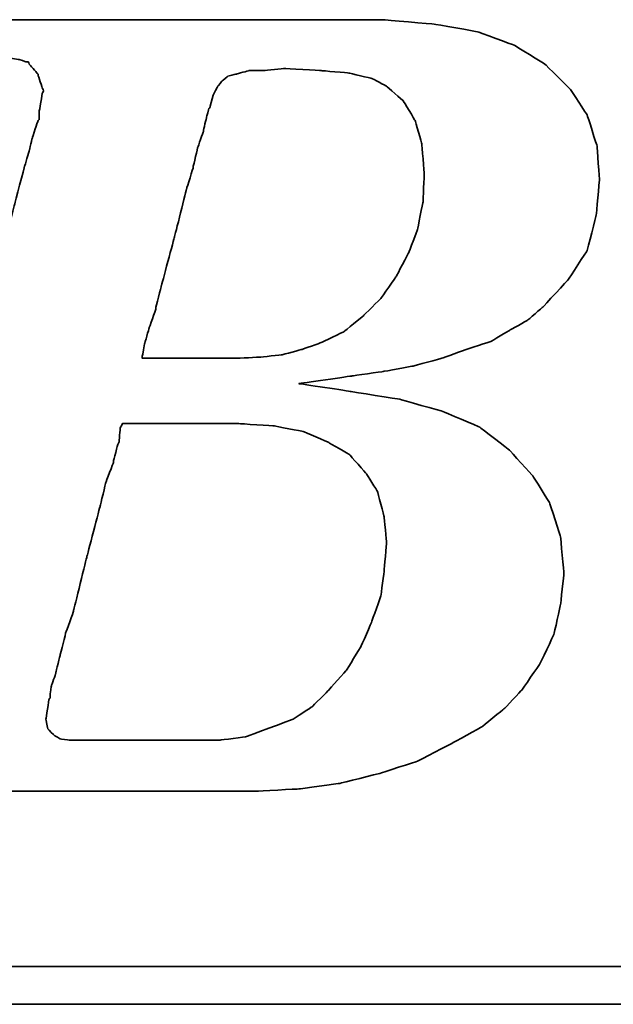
# Model space of a CAD drawing. Header units: millimetres. Extents: x 478 to 862, y 462 to 590.
# Tile 30 of 50: x 777.8 to 779.56, y 499.33 to 502.24. Entities that reach past the tile are written whole.
import ezdxf

# ---------------------------------------------------------------- set-up
doc = ezdxf.new("R2010")
doc.units = ezdxf.units.MM
doc.layers.add('DIM', color=4, linetype='CONTINUOUS')
doc.layers.add('layer 1', color=7, linetype='CONTINUOUS')

# ---------------------------------------------------------------- blocks, each defined once
blk = doc.blocks.new('TBI MOTION logo(完整正式版)')
at = {"layer": 'layer 1', "color": 22, "lineweight": 35}
for points, knots in [([(-64.65375, -6.86375), (-64.65375, -6.86375), (-64.84375, -7.29625), (-64.84375, -7.29625), (-64.84375, -7.29625), (-64.84375, -7.29625), (-64.86875, -7.34375), (-64.86875, -7.34375), (-64.86875, -7.34375), (-64.86875, -7.34375), (-64.86875, -7.36875), (-64.86875, -7.36875), (-64.86875, -7.36875), (-64.86875, -7.36875), (-65.15375, -7.65375), (-65.15375, -7.65375), (-65.15375, -7.65375), (-65.15375, -7.65375), (-65.17875, -7.65375), (-65.17875, -7.65375), (-65.17875, -7.65375), (-65.17875, -7.65375), (-65.20375, -7.67875), (-65.20375, -7.67875), (-65.20375, -7.67875), (-65.20375, -7.67875), (-65.58875, -7.87125), (-65.58875, -7.87125), (-65.58875, -7.87125), (-65.58875, -7.87125), (-65.63375, -7.87125), (-65.63375, -7.87125), (-65.63375, -7.87125), (-65.63375, -7.87125), (-65.65875, -7.89375), (-65.65875, -7.89375), (-65.65875, -7.89375), (-65.65875, -7.89375), (-66.09375, -7.94375), (-66.09375, -7.94375), (-66.09375, -7.94375), (-66.09375, -7.94375), (-66.11375, -7.94375), (-66.11375, -7.94375), (-66.11375, -7.94375), (-66.11375, -7.94375), (-66.16375, -7.94375), (-66.16375, -7.94375), (-66.16375, -7.94375), (-66.16375, -7.94375), (-66.30875, -7.94375), (-66.30875, -7.94375), (-66.30875, -7.94375), (-66.30875, -7.94375), (-66.69375, -7.94375), (-66.69375, -7.94375), (-66.69375, -7.94375), (-66.69375, -7.94375), (-67.07375, -7.94375), (-67.07375, -7.94375), (-67.07375, -7.94375), (-67.07375, -7.94375), (-67.12375, -7.94375), (-67.12375, -7.94375), (-67.12375, -7.94375), (-67.12375, -7.94375), (-67.12375, -7.96625), (-67.12375, -7.96625), (-67.12375, -7.96625), (-67.12375, -7.96625), (-67.14875, -7.99125), (-67.14875, -7.99125), (-67.14875, -7.99125), (-67.14875, -7.99125), (-67.24375, -8.34875), (-67.24375, -8.34875), (-67.24375, -8.34875), (-67.24375, -8.34875), (-67.31375, -8.68625), (-67.31375, -8.68625), (-67.31375, -8.68625), (-67.31375, -8.68625), (-67.26875, -8.68625), (-67.26875, -8.68625), (-67.26875, -8.68625), (-67.26875, -8.68625), (-67.07375, -8.68625), (-67.07375, -8.68625), (-67.07375, -8.68625), (-67.07375, -8.68625), (-66.54875, -8.68625), (-66.54875, -8.68625), (-66.54875, -8.68625), (-66.54875, -8.68625), (-65.82625, -8.68625), (-65.82625, -8.68625), (-65.82625, -8.68625), (-65.82625, -8.68625), (-65.01375, -8.68625), (-65.01375, -8.68625), (-65.01375, -8.68625), (-65.01375, -8.68625), (-64.05375, -8.68625), (-64.05375, -8.68625), (-64.05375, -8.68625), (-64.05375, -8.68625), (-62.08375, -8.68625), (-62.08375, -8.68625), (-62.08375, -8.68625), (-62.08375, -8.68625), (-60.06875, -8.68625), (-60.06875, -8.68625), (-60.06875, -8.68625), (-60.06875, -8.68625), (-59.10875, -8.68625), (-59.10875, -8.68625), (-59.10875, -8.68625), (-59.10875, -8.68625), (-58.29375, -8.68625), (-58.29375, -8.68625), (-58.29375, -8.68625), (-58.29375, -8.68625), (-57.57375, -8.68625), (-57.57375, -8.68625), (-57.57375, -8.68625), (-57.57375, -8.68625), (-57.04875, -8.68625), (-57.04875, -8.68625), (-57.04875, -8.68625), (-57.04875, -8.68625), (-56.85375, -8.68625), (-56.85375, -8.68625), (-56.85375, -8.68625), (-56.85375, -8.68625), (-56.70875, -8.68625), (-56.70875, -8.68625), (-56.70875, -8.68625), (-56.70875, -8.68625), (-56.61375, -8.68625), (-56.61375, -8.68625), (-56.61375, -8.68625), (-56.61375, -8.68625), (-56.56875, -8.68625), (-56.56875, -8.68625), (-56.56875, -8.68625), (-56.56875, -8.68625), (-55.65375, -8.63875), (-55.65375, -8.63875), (-55.65375, -8.63875), (-55.65375, -8.63875), (-54.76875, -8.51875), (-54.76875, -8.51875), (-54.76875, -8.51875), (-54.76875, -8.51875), (-53.90375, -8.30375), (-53.90375, -8.30375), (-53.90375, -8.30375), (-53.90375, -8.30375), (-53.08875, -8.03875), (-53.08875, -8.03875), (-53.08875, -8.03875), (-53.08875, -8.03875), (-52.34375, -7.65375), (-52.34375, -7.65375), (-52.34375, -7.65375), (-52.34375, -7.65375), (-51.69875, -7.29625), (-51.69875, -7.29625), (-51.69875, -7.29625), (-51.69875, -7.29625), (-51.21875, -6.91125), (-51.21875, -6.91125), (-51.21875, -6.91125), (-51.21875, -6.91125), (-50.83375, -6.50375), (-50.83375, -6.50375), (-50.83375, -6.50375), (-50.83375, -6.50375), (-50.44875, -5.94875), (-50.44875, -5.94875), (-50.44875, -5.94875), (-50.44875, -5.94875), (-50.13875, -5.30375), (-50.13875, -5.30375), (-50.13875, -5.30375), (-50.13875, -5.30375), (-49.99375, -4.65375), (-49.99375, -4.65375), (-49.99375, -4.65375), (-49.99375, -4.65375), (-49.92375, -3.98375), (-49.92375, -3.98375), (-49.92375, -3.98375), (-49.92375, -3.98375), (-49.99375, -3.19374), (-49.99375, -3.19374), (-49.99375, -3.19374), (-49.99375, -3.19374), (-50.23374, -2.44874), (-50.23374, -2.44874), (-50.23374, -2.44874), (-50.23374, -2.44874), (-50.59375, -1.87374), (-50.59375, -1.87374), (-50.59375, -1.87374), (-50.59375, -1.87374), (-51.09875, -1.31874), (-51.09875, -1.31874), (-51.09875, -1.31874), (-51.09875, -1.31874), (-51.74375, -0.81875), (-51.74375, -0.81875), (-51.74375, -0.81875), (-51.74375, -0.81875), (-52.53875, -0.48125), (-52.53875, -0.48125), (-52.53875, -0.48125), (-52.53875, -0.48125), (-53.47375, -0.21875), (-53.47375, -0.21875), (-53.47375, -0.21875), (-53.47375, -0.21875), (-54.52875, -0.04874), (-54.52875, -0.04874), (-54.52875, -0.04874), (-54.52875, -0.04874), (-55.65375, 0.12125), (-55.65375, 0.12125), (-55.65375, 0.12125), (-55.65375, 0.12125), (-54.50375, 0.28624), (-54.50375, 0.28624), (-54.50375, 0.28624), (-54.50375, 0.28624), (-53.83375, 0.38124), (-53.83375, 0.38124), (-53.83375, 0.38124), (-53.83375, 0.38124), (-53.18375, 0.50125), (-53.18375, 0.50125), (-53.18375, 0.50125), (-53.18375, 0.50125), (-52.55875, 0.66874), (-52.55875, 0.66874), (-52.55875, 0.66874), (-52.55875, 0.66874), (-52.03375, 0.86124), (-52.03375, 0.86124), (-52.03375, 0.86124), (-52.03375, 0.86124), (-51.50374, 1.03124), (-51.50374, 1.03124), (-51.50374, 1.03124), (-51.50374, 1.03124), (-51.09875, 1.27125), (-51.09875, 1.27125), (-51.09875, 1.27125), (-51.09875, 1.27125), (-50.71375, 1.48624), (-50.71375, 1.48624), (-50.71375, 1.48624), (-50.71375, 1.48624), (-50.37625, 1.77625), (-50.37625, 1.77625), (-50.37625, 1.77625), (-50.37625, 1.77625), (-49.82375, 2.37625), (-49.82375, 2.37625), (-49.82375, 2.37625), (-49.82375, 2.37625), (-49.41875, 2.99625), (-49.41875, 2.99625), (-49.41875, 2.99625), (-49.41875, 2.99625), (-49.22375, 3.76625), (-49.22375, 3.76625), (-49.22375, 3.76625), (-49.22375, 3.76625), (-49.15375, 4.50874), (-49.15375, 4.50874), (-49.15375, 4.50874), (-49.15375, 4.50874), (-49.20375, 5.25125), (-49.20375, 5.25125), (-49.20375, 5.25125), (-49.20375, 5.25125), (-49.41875, 5.92625), (-49.41875, 5.92625), (-49.41875, 5.92625), (-49.41875, 5.92625), (-49.77875, 6.47625), (-49.77875, 6.47625), (-49.77875, 6.47625), (-49.77875, 6.47625), (-50.33125, 7.02624), (-50.33125, 7.02624), (-50.33125, 7.02624), (-50.33125, 7.02624), (-51.00125, 7.43625), (-51.00125, 7.43625), (-51.00125, 7.43625), (-51.00125, 7.43625), (-51.79375, 7.72625), (-51.79375, 7.72625), (-51.79375, 7.72625), (-51.79375, 7.72625), (-52.72875, 7.89124), (-52.72875, 7.89124), (-52.72875, 7.89124), (-52.72875, 7.89124), (-53.83375, 7.98625), (-53.83375, 7.98625), (-53.83375, 7.98625), (-53.83375, 7.98625), (-53.92875, 7.98625), (-53.92875, 7.98625), (-53.92875, 7.98625), (-53.92875, 7.98625), (-54.26375, 7.98625), (-54.26375, 7.98625), (-54.26375, 7.98625), (-54.26375, 7.98625), (-54.74375, 7.98625), (-54.74375, 7.98625), (-54.74375, 7.98625), (-54.74375, 7.98625), (-55.36875, 7.98625), (-55.36875, 7.98625), (-55.36875, 7.98625), (-55.36875, 7.98625), (-56.13375, 7.98625), (-56.13375, 7.98625), (-56.13375, 7.98625), (-56.13375, 7.98625), (-56.94875, 7.98625), (-56.94875, 7.98625), (-56.94875, 7.98625), (-56.94875, 7.98625), (-58.77625, 7.98625), (-58.77625, 7.98625), (-58.77625, 7.98625), (-58.77625, 7.98625), (-60.59875, 7.98625), (-60.59875, 7.98625), (-60.59875, 7.98625), (-60.59875, 7.98625), (-61.41375, 7.98625), (-61.41375, 7.98625), (-61.41375, 7.98625), (-61.41375, 7.98625), (-62.17875, 7.98625), (-62.17875, 7.98625), (-62.17875, 7.98625), (-62.17875, 7.98625), (-62.80375, 7.98625), (-62.80375, 7.98625), (-62.80375, 7.98625), (-62.80375, 7.98625), (-63.30625, 7.98625), (-63.30625, 7.98625), (-63.30625, 7.98625), (-63.30625, 7.98625), (-63.57375, 7.98625), (-63.57375, 7.98625), (-63.57375, 7.98625), (-63.57375, 7.98625), (-63.57375, 7.96375), (-63.57375, 7.96375), (-63.57375, 7.96375), (-63.57375, 7.96375), (-63.59875, 7.94125), (-63.59875, 7.94125), (-63.59875, 7.94125), (-63.59875, 7.94125), (-63.69375, 7.55625), (-63.69375, 7.55625), (-63.69375, 7.55625), (-63.69375, 7.55625), (-63.76375, 7.24624), (-63.76375, 7.24624), (-63.76375, 7.24624), (-63.76375, 7.24624), (-63.23875, 7.24624), (-63.23875, 7.24624), (-63.23875, 7.24624), (-63.23875, 7.24624), (-62.75875, 7.24624), (-62.75875, 7.24624), (-62.75875, 7.24624), (-62.75875, 7.24624), (-62.61125, 7.24624), (-62.61125, 7.24624), (-62.61125, 7.24624), (-62.61125, 7.24624), (-62.56625, 7.24624), (-62.56625, 7.24624), (-62.56625, 7.24624), (-62.56625, 7.24624), (-62.22875, 7.24624), (-62.22875, 7.24624), (-62.22875, 7.24624), (-62.22875, 7.24624), (-62.20375, 7.24624), (-62.20375, 7.24624), (-62.20375, 7.24624), (-62.20375, 7.24624), (-62.17875, 7.21875), (-62.17875, 7.21875), (-62.17875, 7.21875), (-62.17875, 7.21875), (-61.96375, 7.17125), (-61.96375, 7.17125), (-61.96375, 7.17125), (-61.96375, 7.17125), (-61.72375, 7.12624), (-61.72375, 7.12624), (-61.72375, 7.12624), (-61.72375, 7.12624), (-61.70375, 7.12624), (-61.70375, 7.12624), (-61.70375, 7.12624), (-61.70375, 7.12624), (-61.55875, 7.07624), (-61.55875, 7.07624), (-61.55875, 7.07624), (-61.55875, 7.07624), (-61.50875, 7.07624), (-61.50875, 7.07624), (-61.50875, 7.07624), (-61.50875, 7.07624), (-61.48375, 7.02624), (-61.48375, 7.02624), (-61.48375, 7.02624), (-61.48375, 7.02624), (-61.31875, 6.83375), (-61.31875, 6.83375), (-61.31875, 6.83375), (-61.31875, 6.83375), (-61.29375, 6.81125), (-61.29375, 6.81125), (-61.29375, 6.81125), (-61.29375, 6.81125), (-61.29375, 6.78625), (-61.29375, 6.78625), (-61.29375, 6.78625), (-61.29375, 6.78625), (-61.19875, 6.50124), (-61.19875, 6.50124), (-61.19875, 6.50124), (-61.19875, 6.50124), (-61.17375, 6.45124), (-61.17375, 6.45124), (-61.17375, 6.45124), (-61.17375, 6.45124), (-61.19875, 6.40625), (-61.19875, 6.40625), (-61.19875, 6.40625), (-61.19875, 6.40625), (-61.26875, 5.99624), (-61.26875, 5.99624), (-61.26875, 5.99624), (-61.26875, 5.99624), (-61.26875, 5.85125), (-61.26875, 5.85125), (-61.26875, 5.85125), (-61.26875, 5.85125), (-61.26875, 5.82625), (-61.26875, 5.82625), (-61.26875, 5.82625), (-61.26875, 5.82625), (-61.29375, 5.80625), (-61.29375, 5.80625), (-61.29375, 5.80625), (-61.29375, 5.80625), (-61.34125, 5.66125), (-61.34125, 5.66125), (-61.34125, 5.66125), (-61.34125, 5.66125), (-61.41375, 5.44625), (-61.41375, 5.44625), (-61.41375, 5.44625), (-61.41375, 5.44625), (-61.48375, 5.15625), (-61.48375, 5.15625), (-61.48375, 5.15625), (-61.48375, 5.15625), (-61.58375, 4.82124), (-61.58375, 4.82124), (-61.58375, 4.82124), (-61.58375, 4.82124), (-61.79875, 4.00375), (-61.79875, 4.00375), (-61.79875, 4.00375), (-61.79875, 4.00375), (-62.05875, 2.99625), (-62.05875, 2.99625), (-62.05875, 2.99625), (-62.05875, 2.99625), (-62.34875, 1.91625), (-62.34875, 1.91625), (-62.34875, 1.91625), (-62.34875, 1.91625), (-62.97375, -0.41124), (-62.97375, -0.41124), (-62.97375, -0.41124), (-62.97375, -0.41124), (-63.59875, -2.75875), (-63.59875, -2.75875), (-63.59875, -2.75875), (-63.59875, -2.75875), (-63.88375, -3.86374), (-63.88375, -3.86374), (-63.88375, -3.86374), (-63.88375, -3.86374), (-64.14875, -4.82374), (-64.14875, -4.82374), (-64.14875, -4.82374), (-64.14875, -4.82374), (-64.36375, -5.64125), (-64.36375, -5.64125), (-64.36375, -5.64125), (-64.36375, -5.64125), (-64.43625, -5.97625), (-64.43625, -5.97625), (-64.43625, -5.97625), (-64.43625, -5.97625), (-64.50875, -6.28625), (-64.50875, -6.28625), (-64.50875, -6.28625), (-64.50875, -6.28625), (-64.50875, -6.30875), (-64.50875, -6.30875), (-64.50875, -6.30875), (-64.50875, -6.30875), (-64.57875, -6.50375), (-64.57875, -6.50375), (-64.57875, -6.50375), (-64.57875, -6.50375), (-64.62875, -6.69625), (-64.62875, -6.69625), (-64.62875, -6.69625), (-64.62875, -6.69625), (-64.62875, -6.76875), (-64.62875, -6.76875), (-64.62875, -6.76875), (-64.62875, -6.76875), (-64.62875, -6.81375), (-64.62875, -6.81375), (-64.62875, -6.81375), (-64.62875, -6.81375), (-64.62875, -6.83875), (-64.62875, -6.83875), (-64.62875, -6.83875), (-64.62875, -6.83875), (-64.65375, -6.86375), (-64.65375, -6.86375)], [0, 0, 0, 0, 0.00719424, 0.00719424, 0.00719424, 0.00719425, 0.01438849, 0.01438849, 0.01438849, 0.0143885, 0.02158273, 0.02158273, 0.02158273, 0.02158274, 0.02877698, 0.02877698, 0.02877698, 0.02877699, 0.03597122, 0.03597122, 0.03597122, 0.03597123, 0.04316547, 0.04316547, 0.04316547, 0.04316548, 0.05035971, 0.05035971, 0.05035971, 0.05035972, 0.05755396, 0.05755396, 0.05755396, 0.05755397, 0.0647482, 0.0647482, 0.0647482, 0.06474821, 0.07194245, 0.07194245, 0.07194245, 0.07194246, 0.07913669, 0.07913669, 0.07913669, 0.0791367, 0.08633094, 0.08633094, 0.08633094, 0.08633095, 0.09352518, 0.09352518, 0.09352518, 0.09352519, 0.10071942, 0.10071942, 0.10071942, 0.10071943, 0.10791367, 0.10791367, 0.10791367, 0.10791368, 0.11510791, 0.11510791, 0.11510791, 0.11510792, 0.12230216, 0.12230216, 0.12230216, 0.12230217, 0.1294964, 0.1294964, 0.1294964, 0.12949641, 0.13669065, 0.13669065, 0.13669065, 0.13669066, 0.14388489, 0.14388489, 0.14388489, 0.1438849, 0.15107914, 0.15107914, 0.15107914, 0.15107915, 0.15827338, 0.15827338, 0.15827338, 0.15827339, 0.16546763, 0.16546763, 0.16546763, 0.16546764, 0.17266187, 0.17266187, 0.17266187, 0.17266188, 0.17985612, 0.17985612, 0.17985612, 0.17985613, 0.18705036, 0.18705036, 0.18705036, 0.18705037, 0.1942446, 0.1942446, 0.1942446, 0.19424461, 0.20143885, 0.20143885, 0.20143885, 0.20143886, 0.20863309, 0.20863309, 0.20863309, 0.2086331, 0.21582734, 0.21582734, 0.21582734, 0.21582735, 0.22302158, 0.22302158, 0.22302158, 0.22302159, 0.23021583, 0.23021583, 0.23021583, 0.23021584, 0.23741007, 0.23741007, 0.23741007, 0.23741008, 0.24460432, 0.24460432, 0.24460432, 0.24460433, 0.25179856, 0.25179856, 0.25179856, 0.25179857, 0.25899281, 0.25899281, 0.25899281, 0.25899282, 0.26618705, 0.26618705, 0.26618705, 0.26618706, 0.27338129, 0.27338129, 0.27338129, 0.2733813, 0.28057554, 0.28057554, 0.28057554, 0.28057555, 0.28776978, 0.28776978, 0.28776978, 0.28776979, 0.29496403, 0.29496403, 0.29496403, 0.29496404, 0.30215827, 0.30215827, 0.30215827, 0.30215828, 0.30935252, 0.30935252, 0.30935252, 0.30935253, 0.31654676, 0.31654676, 0.31654676, 0.31654677, 0.32374101, 0.32374101, 0.32374101, 0.32374102, 0.33093525, 0.33093525, 0.33093525, 0.33093526, 0.3381295, 0.3381295, 0.3381295, 0.33812951, 0.34532374, 0.34532374, 0.34532374, 0.34532375, 0.35251799, 0.35251799, 0.35251799, 0.352518, 0.35971223, 0.35971223, 0.35971223, 0.35971224, 0.36690647, 0.36690647, 0.36690647, 0.36690648, 0.37410072, 0.37410072, 0.37410072, 0.37410073, 0.38129496, 0.38129496, 0.38129496, 0.38129497, 0.38848921, 0.38848921, 0.38848921, 0.38848922, 0.39568345, 0.39568345, 0.39568345, 0.39568346, 0.4028777, 0.4028777, 0.4028777, 0.40287771, 0.41007194, 0.41007194, 0.41007194, 0.41007195, 0.41726619, 0.41726619, 0.41726619, 0.4172662, 0.42446043, 0.42446043, 0.42446043, 0.42446044, 0.43165468, 0.43165468, 0.43165468, 0.43165469, 0.43884892, 0.43884892, 0.43884892, 0.43884893, 0.44604317, 0.44604317, 0.44604317, 0.44604318, 0.45323741, 0.45323741, 0.45323741, 0.45323742, 0.46043165, 0.46043165, 0.46043165, 0.46043166, 0.4676259, 0.4676259, 0.4676259, 0.46762591, 0.47482014, 0.47482014, 0.47482014, 0.47482015, 0.48201439, 0.48201439, 0.48201439, 0.4820144, 0.48920863, 0.48920863, 0.48920863, 0.48920864, 0.49640288, 0.49640288, 0.49640288, 0.49640289, 0.50359712, 0.50359712, 0.50359712, 0.50359713, 0.51079137, 0.51079137, 0.51079137, 0.51079138, 0.51798561, 0.51798561, 0.51798561, 0.51798562, 0.52517986, 0.52517986, 0.52517986, 0.52517987, 0.5323741, 0.5323741, 0.5323741, 0.53237411, 0.53956835, 0.53956835, 0.53956835, 0.53956836, 0.54676259, 0.54676259, 0.54676259, 0.5467626, 0.55395683, 0.55395683, 0.55395683, 0.55395684, 0.56115108, 0.56115108, 0.56115108, 0.56115109, 0.56834532, 0.56834532, 0.56834532, 0.56834533, 0.57553957, 0.57553957, 0.57553957, 0.57553958, 0.58273381, 0.58273381, 0.58273381, 0.58273382, 0.58992806, 0.58992806, 0.58992806, 0.58992807, 0.5971223, 0.5971223, 0.5971223, 0.59712231, 0.60431655, 0.60431655, 0.60431655, 0.60431656, 0.61151079, 0.61151079, 0.61151079, 0.6115108, 0.61870504, 0.61870504, 0.61870504, 0.61870505, 0.62589928, 0.62589928, 0.62589928, 0.62589929, 0.63309353, 0.63309353, 0.63309353, 0.63309354, 0.64028777, 0.64028777, 0.64028777, 0.64028778, 0.64748201, 0.64748201, 0.64748201, 0.64748202, 0.65467626, 0.65467626, 0.65467626, 0.65467627, 0.6618705, 0.6618705, 0.6618705, 0.66187051, 0.66906475, 0.66906475, 0.66906475, 0.66906476, 0.67625899, 0.67625899, 0.67625899, 0.676259, 0.68345324, 0.68345324, 0.68345324, 0.68345325, 0.69064748, 0.69064748, 0.69064748, 0.69064749, 0.69784173, 0.69784173, 0.69784173, 0.69784174, 0.70503597, 0.70503597, 0.70503597, 0.70503598, 0.71223022, 0.71223022, 0.71223022, 0.71223023, 0.71942446, 0.71942446, 0.71942446, 0.71942447, 0.72661871, 0.72661871, 0.72661871, 0.72661872, 0.73381295, 0.73381295, 0.73381295, 0.73381296, 0.74100719, 0.74100719, 0.74100719, 0.7410072, 0.74820144, 0.74820144, 0.74820144, 0.74820145, 0.75539568, 0.75539568, 0.75539568, 0.75539569, 0.76258993, 0.76258993, 0.76258993, 0.76258994, 0.76978417, 0.76978417, 0.76978417, 0.76978418, 0.77697842, 0.77697842, 0.77697842, 0.77697843, 0.78417266, 0.78417266, 0.78417266, 0.78417267, 0.79136691, 0.79136691, 0.79136691, 0.79136692, 0.79856115, 0.79856115, 0.79856115, 0.79856116, 0.8057554, 0.8057554, 0.8057554, 0.80575541, 0.81294964, 0.81294964, 0.81294964, 0.81294965, 0.82014388, 0.82014388, 0.82014388, 0.82014389, 0.82733813, 0.82733813, 0.82733813, 0.82733814, 0.83453237, 0.83453237, 0.83453237, 0.83453238, 0.84172662, 0.84172662, 0.84172662, 0.84172663, 0.84892086, 0.84892086, 0.84892086, 0.84892087, 0.85611511, 0.85611511, 0.85611511, 0.85611512, 0.86330935, 0.86330935, 0.86330935, 0.86330936, 0.8705036, 0.8705036, 0.8705036, 0.87050361, 0.87769784, 0.87769784, 0.87769784, 0.87769785, 0.88489209, 0.88489209, 0.88489209, 0.8848921, 0.89208633, 0.89208633, 0.89208633, 0.89208634, 0.89928058, 0.89928058, 0.89928058, 0.89928059, 0.90647482, 0.90647482, 0.90647482, 0.90647483, 0.91366906, 0.91366906, 0.91366906, 0.91366907, 0.92086331, 0.92086331, 0.92086331, 0.92086332, 0.92805755, 0.92805755, 0.92805755, 0.92805756, 0.9352518, 0.9352518, 0.9352518, 0.93525181, 0.94244604, 0.94244604, 0.94244604, 0.94244605, 0.94964029, 0.94964029, 0.94964029, 0.9496403, 0.95683453, 0.95683453, 0.95683453, 0.95683454, 0.96402878, 0.96402878, 0.96402878, 0.96402879, 0.97122302, 0.97122302, 0.97122302, 0.97122303, 0.97841727, 0.97841727, 0.97841727, 0.97841728, 0.98561151, 0.98561151, 0.98561151, 0.98561152, 0.99280576, 0.99280576, 0.99280576, 0.99280577, 1, 1, 1, 1]), ([(-57.50375, 6.35625), (-57.50375, 6.35625), (-57.57375, 6.11625), (-57.57375, 6.11625), (-57.57375, 6.11625), (-57.57375, 6.11625), (-57.57375, 6.09125), (-57.57375, 6.09125), (-57.57375, 6.09125), (-57.57375, 6.09125), (-57.59875, 6.06625), (-57.59875, 6.06625), (-57.59875, 6.06625), (-57.59875, 6.06625), (-57.64875, 5.87625), (-57.64875, 5.87625), (-57.64875, 5.87625), (-57.64875, 5.87625), (-57.71875, 5.58875), (-57.71875, 5.58875), (-57.71875, 5.58875), (-57.71875, 5.58875), (-57.71875, 5.56625), (-57.71875, 5.56625), (-57.71875, 5.56625), (-57.71875, 5.56625), (-57.83875, 5.23125), (-57.83875, 5.23125), (-57.83875, 5.23125), (-57.83875, 5.23125), (-57.93625, 4.82124), (-57.93625, 4.82124), (-57.93625, 4.82124), (-57.93625, 4.82124), (-57.93625, 4.79624), (-57.93625, 4.79624), (-57.93625, 4.79624), (-57.93625, 4.79624), (-58.07875, 4.34125), (-58.07875, 4.34125), (-58.07875, 4.34125), (-58.07875, 4.34125), (-58.34375, 3.28625), (-58.34375, 3.28625), (-58.34375, 3.28625), (-58.34375, 3.28625), (-58.62875, 2.23124), (-58.62875, 2.23124), (-58.62875, 2.23124), (-58.62875, 2.23124), (-58.74875, 1.75125), (-58.74875, 1.75125), (-58.74875, 1.75125), (-58.74875, 1.75125), (-58.74875, 1.72625), (-58.74875, 1.72625), (-58.74875, 1.72625), (-58.74875, 1.72625), (-58.89375, 1.31625), (-58.89375, 1.31625), (-58.89375, 1.31625), (-58.89375, 1.31625), (-58.98875, 0.98124), (-58.98875, 0.98124), (-58.98875, 0.98124), (-58.98875, 0.98124), (-59.03875, 0.71625), (-59.03875, 0.71625), (-59.03875, 0.71625), (-59.03875, 0.71625), (-59.03875, 0.66874), (-59.03875, 0.66874), (-59.03875, 0.66874), (-59.03875, 0.66874), (-58.91875, 0.66874), (-58.91875, 0.66874), (-58.91875, 0.66874), (-58.91875, 0.66874), (-58.53375, 0.66874), (-58.53375, 0.66874), (-58.53375, 0.66874), (-58.53375, 0.66874), (-58.10375, 0.66874), (-58.10375, 0.66874), (-58.10375, 0.66874), (-58.10375, 0.66874), (-57.66875, 0.66874), (-57.66875, 0.66874), (-57.66875, 0.66874), (-57.66875, 0.66874), (-57.33375, 0.66874), (-57.33375, 0.66874), (-57.33375, 0.66874), (-57.33375, 0.66874), (-57.09375, 0.66874), (-57.09375, 0.66874), (-57.09375, 0.66874), (-57.09375, 0.66874), (-56.99875, 0.66874), (-56.99875, 0.66874), (-56.99875, 0.66874), (-56.99875, 0.66874), (-56.49375, 0.69374), (-56.49375, 0.69374), (-56.49375, 0.69374), (-56.49375, 0.69374), (-56.01375, 0.74374), (-56.01375, 0.74374), (-56.01375, 0.74374), (-56.01375, 0.74374), (-55.58375, 0.86124), (-55.58375, 0.86124), (-55.58375, 0.86124), (-55.58375, 0.86124), (-55.17375, 1.00624), (-55.17375, 1.00624), (-55.17375, 1.00624), (-55.17375, 1.00624), (-54.67375, 1.24625), (-54.67375, 1.24625), (-54.67375, 1.24625), (-54.67375, 1.24625), (-54.26375, 1.58124), (-54.26375, 1.58124), (-54.26375, 1.58124), (-54.26375, 1.58124), (-53.87875, 1.96374), (-53.87875, 1.96374), (-53.87875, 1.96374), (-53.87875, 1.96374), (-53.54375, 2.44625), (-53.54375, 2.44625), (-53.54375, 2.44625), (-53.54375, 2.44625), (-53.27875, 2.95125), (-53.27875, 2.95125), (-53.27875, 2.95125), (-53.27875, 2.95125), (-53.08875, 3.45124), (-53.08875, 3.45124), (-53.08875, 3.45124), (-53.08875, 3.45124), (-52.96875, 4.05124), (-52.96875, 4.05124), (-52.96875, 4.05124), (-52.96875, 4.05124), (-52.94375, 4.65125), (-52.94375, 4.65125), (-52.94375, 4.65125), (-52.94375, 4.65125), (-52.99375, 5.30125), (-52.99375, 5.30125), (-52.99375, 5.30125), (-52.99375, 5.30125), (-53.13875, 5.80625), (-53.13875, 5.80625), (-53.13875, 5.80625), (-53.13875, 5.80625), (-53.39875, 6.23625), (-53.39875, 6.23625), (-53.39875, 6.23625), (-53.39875, 6.23625), (-53.75875, 6.54875), (-53.75875, 6.54875), (-53.75875, 6.54875), (-53.75875, 6.54875), (-54.07375, 6.71625), (-54.07375, 6.71625), (-54.07375, 6.71625), (-54.07375, 6.71625), (-54.57375, 6.83375), (-54.57375, 6.83375), (-54.57375, 6.83375), (-54.57375, 6.83375), (-55.17375, 6.88625), (-55.17375, 6.88625), (-55.17375, 6.88625), (-55.17375, 6.88625), (-55.96875, 6.93125), (-55.96875, 6.93125), (-55.96875, 6.93125), (-55.96875, 6.93125), (-56.39875, 6.88625), (-56.39875, 6.88625), (-56.39875, 6.88625), (-56.39875, 6.88625), (-56.42125, 6.88625), (-56.42125, 6.88625), (-56.42125, 6.88625), (-56.42125, 6.88625), (-56.73375, 6.88625), (-56.73375, 6.88625), (-56.73375, 6.88625), (-56.73375, 6.88625), (-56.99875, 6.81125), (-56.99875, 6.81125), (-56.99875, 6.81125), (-56.99875, 6.81125), (-57.02375, 6.81125), (-57.02375, 6.81125), (-57.02375, 6.81125), (-57.02375, 6.81125), (-57.18875, 6.76625), (-57.18875, 6.76625), (-57.18875, 6.76625), (-57.18875, 6.76625), (-57.30875, 6.66625), (-57.30875, 6.66625), (-57.30875, 6.66625), (-57.30875, 6.66625), (-57.40875, 6.54875), (-57.40875, 6.54875), (-57.40875, 6.54875), (-57.40875, 6.54875), (-57.50375, 6.35625), (-57.50375, 6.35625)], [0, 0, 0, 0, 0.01851852, 0.01851852, 0.01851852, 0.01851853, 0.03703704, 0.03703704, 0.03703704, 0.03703705, 0.05555556, 0.05555556, 0.05555556, 0.05555557, 0.07407407, 0.07407407, 0.07407407, 0.07407408, 0.09259259, 0.09259259, 0.09259259, 0.0925926, 0.11111111, 0.11111111, 0.11111111, 0.11111112, 0.12962963, 0.12962963, 0.12962963, 0.12962964, 0.14814815, 0.14814815, 0.14814815, 0.14814816, 0.16666667, 0.16666667, 0.16666667, 0.16666668, 0.18518519, 0.18518519, 0.18518519, 0.1851852, 0.2037037, 0.2037037, 0.2037037, 0.20370371, 0.22222222, 0.22222222, 0.22222222, 0.22222223, 0.24074074, 0.24074074, 0.24074074, 0.24074075, 0.25925926, 0.25925926, 0.25925926, 0.25925927, 0.27777778, 0.27777778, 0.27777778, 0.27777779, 0.2962963, 0.2962963, 0.2962963, 0.29629631, 0.31481481, 0.31481481, 0.31481481, 0.31481482, 0.33333333, 0.33333333, 0.33333333, 0.33333334, 0.35185185, 0.35185185, 0.35185185, 0.35185186, 0.37037037, 0.37037037, 0.37037037, 0.37037038, 0.38888889, 0.38888889, 0.38888889, 0.3888889, 0.40740741, 0.40740741, 0.40740741, 0.40740742, 0.42592593, 0.42592593, 0.42592593, 0.42592594, 0.44444444, 0.44444444, 0.44444444, 0.44444445, 0.46296296, 0.46296296, 0.46296296, 0.46296297, 0.48148148, 0.48148148, 0.48148148, 0.48148149, 0.5, 0.5, 0.5, 0.50000001, 0.51851852, 0.51851852, 0.51851852, 0.51851853, 0.53703704, 0.53703704, 0.53703704, 0.53703705, 0.55555556, 0.55555556, 0.55555556, 0.55555557, 0.57407407, 0.57407407, 0.57407407, 0.57407408, 0.59259259, 0.59259259, 0.59259259, 0.5925926, 0.61111111, 0.61111111, 0.61111111, 0.61111112, 0.62962963, 0.62962963, 0.62962963, 0.62962964, 0.64814815, 0.64814815, 0.64814815, 0.64814816, 0.66666667, 0.66666667, 0.66666667, 0.66666668, 0.68518519, 0.68518519, 0.68518519, 0.6851852, 0.7037037, 0.7037037, 0.7037037, 0.70370371, 0.72222222, 0.72222222, 0.72222222, 0.72222223, 0.74074074, 0.74074074, 0.74074074, 0.74074075, 0.75925926, 0.75925926, 0.75925926, 0.75925927, 0.77777778, 0.77777778, 0.77777778, 0.77777779, 0.7962963, 0.7962963, 0.7962963, 0.79629631, 0.81481481, 0.81481481, 0.81481481, 0.81481482, 0.83333333, 0.83333333, 0.83333333, 0.83333334, 0.85185185, 0.85185185, 0.85185185, 0.85185186, 0.87037037, 0.87037037, 0.87037037, 0.87037038, 0.88888889, 0.88888889, 0.88888889, 0.8888889, 0.90740741, 0.90740741, 0.90740741, 0.90740742, 0.92592593, 0.92592593, 0.92592593, 0.92592594, 0.94444444, 0.94444444, 0.94444444, 0.94444445, 0.96296296, 0.96296296, 0.96296296, 0.96296297, 0.98148148, 0.98148148, 0.98148148, 0.98148149, 1, 1, 1, 1]), ([(-61.03125, -6.57375), (-61.03125, -6.57375), (-61.03125, -6.67125), (-61.03125, -6.67125), (-61.03125, -6.67125), (-61.03125, -6.67125), (-61.05375, -6.69625), (-61.05375, -6.69625), (-61.05375, -6.69625), (-61.05375, -6.69625), (-61.12375, -7.12875), (-61.12375, -7.12875), (-61.12375, -7.12875), (-61.12375, -7.12875), (-61.07875, -7.34375), (-61.07875, -7.34375), (-61.07875, -7.34375), (-61.07875, -7.34375), (-60.93375, -7.48875), (-60.93375, -7.48875), (-60.93375, -7.48875), (-60.93375, -7.48875), (-60.81375, -7.55625), (-60.81375, -7.55625), (-60.81375, -7.55625), (-60.81375, -7.55625), (-60.62375, -7.58375), (-60.62375, -7.58375), (-60.62375, -7.58375), (-60.62375, -7.58375), (-60.30875, -7.58375), (-60.30875, -7.58375), (-60.30875, -7.58375), (-60.30875, -7.58375), (-59.97375, -7.58375), (-59.97375, -7.58375), (-59.97375, -7.58375), (-59.97375, -7.58375), (-59.87875, -7.58375), (-59.87875, -7.58375), (-59.87875, -7.58375), (-59.87875, -7.58375), (-59.63625, -7.58375), (-59.63625, -7.58375), (-59.63625, -7.58375), (-59.63625, -7.58375), (-58.96875, -7.58375), (-58.96875, -7.58375), (-58.96875, -7.58375), (-58.96875, -7.58375), (-58.29375, -7.58375), (-58.29375, -7.58375), (-58.29375, -7.58375), (-58.29375, -7.58375), (-58.05375, -7.58375), (-58.05375, -7.58375), (-58.05375, -7.58375), (-58.05375, -7.58375), (-57.98375, -7.58375), (-57.98375, -7.58375), (-57.98375, -7.58375), (-57.98375, -7.58375), (-57.35875, -7.58375), (-57.35875, -7.58375), (-57.35875, -7.58375), (-57.35875, -7.58375), (-56.78375, -7.50875), (-56.78375, -7.50875), (-56.78375, -7.50875), (-56.78375, -7.50875), (-56.27875, -7.31875), (-56.27875, -7.31875), (-56.27875, -7.31875), (-56.27875, -7.31875), (-55.77375, -7.12875), (-55.77375, -7.12875), (-55.77375, -7.12875), (-55.77375, -7.12875), (-55.36875, -6.86375), (-55.36875, -6.86375), (-55.36875, -6.86375), (-55.36875, -6.86375), (-55.00875, -6.50375), (-55.00875, -6.50375), (-55.00875, -6.50375), (-55.00875, -6.50375), (-54.62375, -6.06875), (-54.62375, -6.06875), (-54.62375, -6.06875), (-54.62375, -6.06875), (-54.31375, -5.56875), (-54.31375, -5.56875), (-54.31375, -5.56875), (-54.31375, -5.56875), (-54.07375, -5.01625), (-54.07375, -5.01625), (-54.07375, -5.01625), (-54.07375, -5.01625), (-53.87875, -4.46374), (-53.87875, -4.46374), (-53.87875, -4.46374), (-53.87875, -4.46374), (-53.80875, -3.91375), (-53.80875, -3.91375), (-53.80875, -3.91375), (-53.80875, -3.91375), (-53.75875, -3.31375), (-53.75875, -3.31375), (-53.75875, -3.31375), (-53.75875, -3.31375), (-53.80875, -2.75875), (-53.80875, -2.75875), (-53.80875, -2.75875), (-53.80875, -2.75875), (-53.95375, -2.20875), (-53.95375, -2.20875), (-53.95375, -2.20875), (-53.95375, -2.20875), (-54.19375, -1.82625), (-54.19375, -1.82625), (-54.19375, -1.82625), (-54.19375, -1.82625), (-54.55375, -1.41875), (-54.55375, -1.41875), (-54.55375, -1.41875), (-54.55375, -1.41875), (-55.00875, -1.15125), (-55.00875, -1.15125), (-55.00875, -1.15125), (-55.00875, -1.15125), (-55.56125, -0.91375), (-55.56125, -0.91375), (-55.56125, -0.91375), (-55.56125, -0.91375), (-56.18125, -0.79375), (-56.18125, -0.79375), (-56.18125, -0.79375), (-56.18125, -0.79375), (-56.94875, -0.74374), (-56.94875, -0.74374), (-56.94875, -0.74374), (-56.94875, -0.74374), (-56.99875, -0.74374), (-56.99875, -0.74374), (-56.99875, -0.74374), (-56.99875, -0.74374), (-57.09375, -0.74374), (-57.09375, -0.74374), (-57.09375, -0.74374), (-57.09375, -0.74374), (-57.38375, -0.74374), (-57.38375, -0.74374), (-57.38375, -0.74374), (-57.38375, -0.74374), (-57.76875, -0.74374), (-57.76875, -0.74374), (-57.76875, -0.74374), (-57.76875, -0.74374), (-58.24625, -0.74374), (-58.24625, -0.74374), (-58.24625, -0.74374), (-58.24625, -0.74374), (-58.72875, -0.74374), (-58.72875, -0.74374), (-58.72875, -0.74374), (-58.72875, -0.74374), (-59.20875, -0.74374), (-59.20875, -0.74374), (-59.20875, -0.74374), (-59.20875, -0.74374), (-59.46875, -0.74374), (-59.46875, -0.74374), (-59.46875, -0.74374), (-59.46875, -0.74374), (-59.51625, -0.83875), (-59.51625, -0.83875), (-59.51625, -0.83875), (-59.51625, -0.83875), (-59.54375, -1.15125), (-59.54375, -1.15125), (-59.54375, -1.15125), (-59.54375, -1.15125), (-59.56375, -1.17874), (-59.56375, -1.17874), (-59.56375, -1.17874), (-59.56375, -1.17874), (-59.66375, -1.55875), (-59.66375, -1.55875), (-59.66375, -1.55875), (-59.66375, -1.55875), (-59.66375, -1.58375), (-59.66375, -1.58375), (-59.66375, -1.58375), (-59.66375, -1.58375), (-59.82875, -2.01874), (-59.82875, -2.01874), (-59.82875, -2.01874), (-59.82875, -2.01874), (-59.94875, -2.52125), (-59.94875, -2.52125), (-59.94875, -2.52125), (-59.94875, -2.52125), (-60.23875, -3.62375), (-60.23875, -3.62375), (-60.23875, -3.62375), (-60.23875, -3.62375), (-60.52375, -4.77624), (-60.52375, -4.77624), (-60.52375, -4.77624), (-60.52375, -4.77624), (-60.52375, -4.79874), (-60.52375, -4.79874), (-60.52375, -4.79874), (-60.52375, -4.79874), (-60.69125, -5.25375), (-60.69125, -5.25375), (-60.69125, -5.25375), (-60.69125, -5.25375), (-60.81375, -5.73625), (-60.81375, -5.73625), (-60.81375, -5.73625), (-60.81375, -5.73625), (-60.90875, -6.11875), (-60.90875, -6.11875), (-60.90875, -6.11875), (-60.90875, -6.11875), (-60.90875, -6.14375), (-60.90875, -6.14375), (-60.90875, -6.14375), (-60.90875, -6.14375), (-61.00375, -6.40875), (-61.00375, -6.40875), (-61.00375, -6.40875), (-61.00375, -6.40875), (-61.03125, -6.57375), (-61.03125, -6.57375)], [0, 0, 0, 0, 0.01694915, 0.01694915, 0.01694915, 0.01694916, 0.03389831, 0.03389831, 0.03389831, 0.03389832, 0.05084746, 0.05084746, 0.05084746, 0.05084747, 0.06779661, 0.06779661, 0.06779661, 0.06779662, 0.08474576, 0.08474576, 0.08474576, 0.08474577, 0.10169492, 0.10169492, 0.10169492, 0.10169493, 0.11864407, 0.11864407, 0.11864407, 0.11864408, 0.13559322, 0.13559322, 0.13559322, 0.13559323, 0.15254237, 0.15254237, 0.15254237, 0.15254238, 0.16949153, 0.16949153, 0.16949153, 0.16949154, 0.18644068, 0.18644068, 0.18644068, 0.18644069, 0.20338983, 0.20338983, 0.20338983, 0.20338984, 0.22033898, 0.22033898, 0.22033898, 0.22033899, 0.23728814, 0.23728814, 0.23728814, 0.23728815, 0.25423729, 0.25423729, 0.25423729, 0.2542373, 0.27118644, 0.27118644, 0.27118644, 0.27118645, 0.28813559, 0.28813559, 0.28813559, 0.2881356, 0.30508475, 0.30508475, 0.30508475, 0.30508476, 0.3220339, 0.3220339, 0.3220339, 0.32203391, 0.33898305, 0.33898305, 0.33898305, 0.33898306, 0.3559322, 0.3559322, 0.3559322, 0.35593221, 0.37288136, 0.37288136, 0.37288136, 0.37288137, 0.38983051, 0.38983051, 0.38983051, 0.38983052, 0.40677966, 0.40677966, 0.40677966, 0.40677967, 0.42372881, 0.42372881, 0.42372881, 0.42372882, 0.44067797, 0.44067797, 0.44067797, 0.44067798, 0.45762712, 0.45762712, 0.45762712, 0.45762713, 0.47457627, 0.47457627, 0.47457627, 0.47457628, 0.49152542, 0.49152542, 0.49152542, 0.49152543, 0.50847458, 0.50847458, 0.50847458, 0.50847459, 0.52542373, 0.52542373, 0.52542373, 0.52542374, 0.54237288, 0.54237288, 0.54237288, 0.54237289, 0.55932203, 0.55932203, 0.55932203, 0.55932204, 0.57627119, 0.57627119, 0.57627119, 0.5762712, 0.59322034, 0.59322034, 0.59322034, 0.59322035, 0.61016949, 0.61016949, 0.61016949, 0.6101695, 0.62711864, 0.62711864, 0.62711864, 0.62711865, 0.6440678, 0.6440678, 0.6440678, 0.64406781, 0.66101695, 0.66101695, 0.66101695, 0.66101696, 0.6779661, 0.6779661, 0.6779661, 0.67796611, 0.69491525, 0.69491525, 0.69491525, 0.69491526, 0.71186441, 0.71186441, 0.71186441, 0.71186442, 0.72881356, 0.72881356, 0.72881356, 0.72881357, 0.74576271, 0.74576271, 0.74576271, 0.74576272, 0.76271186, 0.76271186, 0.76271186, 0.76271187, 0.77966102, 0.77966102, 0.77966102, 0.77966103, 0.79661017, 0.79661017, 0.79661017, 0.79661018, 0.81355932, 0.81355932, 0.81355932, 0.81355933, 0.83050847, 0.83050847, 0.83050847, 0.83050848, 0.84745763, 0.84745763, 0.84745763, 0.84745764, 0.86440678, 0.86440678, 0.86440678, 0.86440679, 0.88135593, 0.88135593, 0.88135593, 0.88135594, 0.89830508, 0.89830508, 0.89830508, 0.89830509, 0.91525424, 0.91525424, 0.91525424, 0.91525425, 0.93220339, 0.93220339, 0.93220339, 0.9322034, 0.94915254, 0.94915254, 0.94915254, 0.94915255, 0.96610169, 0.96610169, 0.96610169, 0.9661017, 0.98305085, 0.98305085, 0.98305085, 0.98305086, 1, 1, 1, 1]), ([(75.90875, -9.47875), (75.90875, -9.47875), (75.90875, -12.28625), (75.90875, -12.28625), (75.90875, -12.28625), (75.90875, -12.28625), (75.90875, -12.47875), (75.90875, -12.47875), (75.90875, -12.47875), (75.90875, -12.47875), (75.71625, -12.47875), (75.71625, -12.47875), (75.71625, -12.47875), (75.71625, -12.47875), (-88.32875, -12.47875), (-88.32875, -12.47875), (-88.32875, -12.47875), (-88.32875, -12.47875), (-88.32875, -13.29375), (-88.32875, -13.29375), (-88.32875, -13.29375), (-88.32875, -13.29375), (82.89125, -13.29375), (82.89125, -13.29375), (82.89125, -13.29375), (82.89125, -13.29375), (75.90875, -9.47875), (75.90875, -9.47875)], [0, 0, 0, 0, 0.14285714, 0.14285714, 0.14285714, 0.14285715, 0.28571429, 0.28571429, 0.28571429, 0.2857143, 0.42857143, 0.42857143, 0.42857143, 0.42857144, 0.57142857, 0.57142857, 0.57142857, 0.57142858, 0.71428571, 0.71428571, 0.71428571, 0.71428572, 0.85714286, 0.85714286, 0.85714286, 0.85714287, 1, 1, 1, 1])]:
    blk.add_open_spline(points, degree=3, knots=knots, dxfattribs=at)

msp = doc.modelspace()

# ---------------------------------------------------------------- block references
at = {"layer": 'DIM', "color": 7, "xscale": 0.1368257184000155, "yscale": 0.1368257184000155, "zscale": 0.1368257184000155}
msp.add_blockref('TBI MOTION logo(完整正式版)', (786.2425, 501.145), dxfattribs=at)

doc.saveas('drawing.dxf')
